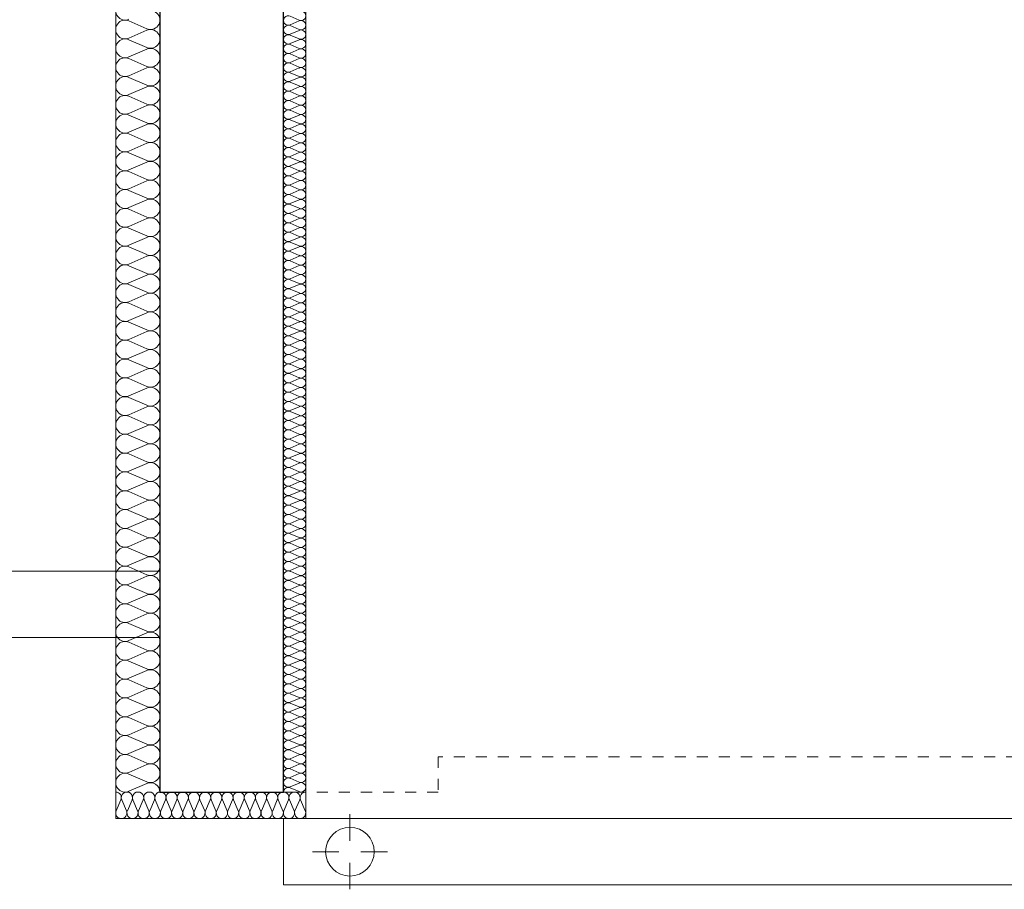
# Model space of a CAD drawing. Extents: x -515158 to -464725, y 20769 to 114053.
# Tile 36 of 69: x -498356 to -496127, y 65464 to 67432. Entities that reach past the tile are written whole.
import ezdxf

# ---------------------------------------------------------------- set-up
doc = ezdxf.new("R2010")
doc.units = 0
doc.header["$MEASUREMENT"] = 0
doc.linetypes.add('Hidden Line', pattern=[50, 25, -25])
for name, color, linetype, lineweight in [('#podkład', 252, 'Continuous', 9), ('Arch ocieplenie_Nr_Pióra__44', 252, 'Continuous', 9), ('Arch ocieplenie_Nr_Pióra__9', 252, 'Continuous', 9), ('Arch wykończenie_Nr_Pióra__3', 252, 'Continuous', 18), ('INWENT DACH_Nr_Pióra__21', 252, 'Continuous', 9), ('INWENT RURY SPUSTOWE_Nr_Pióra__21', 252, 'Continuous', 9), ('INWENT.ŚCIANY_Nr_Pióra__1', 252, 'Continuous', 25), ('INWENT.ŚCIANY_Nr_Pióra__21', 252, 'Continuous', 9)]:
    doc.layers.add(name, color=color, linetype=linetype, lineweight=lineweight)
doc.layers.add('Arch ocieplenie', color=252, linetype='Continuous')

# ---------------------------------------------------------------- blocks, each defined once
blk = doc.blocks.new('Izolacja cieplna 14_210', base_point=(-497758.3, 79647.6))
at = {"layer": 'Arch ocieplenie_Nr_Pióra__9', "linetype": 'Continuous'}
for p, q in [((-497743.4, 69652.9), (-497723.2, 69644)), ((-497723.2, 69642.2), (-497743.4, 69633.4)), ((-497743.4, 69631.6), (-497723.2, 69622.7)), ((-497723.2, 69620.9), (-497743.4, 69612.1)), ((-497743.4, 69610.3), (-497723.2, 69601.4)), ((-497723.2, 69599.6), (-497743.4, 69590.8)), ((-497743.4, 69589), (-497723.2, 69580.1)), ((-497723.2, 69578.4), (-497743.4, 69569.5)), ((-497743.4, 69567.7), (-497723.2, 69558.9)), ((-497723.2, 69557.1), (-497743.4, 69548.2)), ((-497743.4, 69546.4), (-497723.2, 69537.6)), ((-497723.2, 69535.8), (-497743.4, 69526.9)), ((-497743.4, 69525.1), (-497723.2, 69516.3)), ((-497723.2, 69514.5), (-497743.4, 69505.6)), ((-497743.4, 69503.9), (-497723.2, 69495)), ((-497723.2, 69493.2), (-497743.4, 69484.4)), ((-497743.4, 69482.6), (-497723.2, 69473.7)), ((-497723.2, 69471.9), (-497743.4, 69463.1)), ((-497743.4, 69461.3), (-497723.2, 69452.4)), ((-497723.2, 69450.6), (-497743.4, 69441.8)), ((-497743.4, 69440), (-497723.2, 69431.1)), ((-497723.2, 69429.3), (-497743.4, 69420.5)), ((-497743.4, 69418.7), (-497723.2, 69409.9)), ((-497723.2, 69408.1), (-497743.4, 69399.2)), ((-497743.4, 69397.4), (-497723.2, 69388.6)), ((-497723.2, 69386.8), (-497743.4, 69377.9)), ((-497743.4, 69376.1), (-497723.2, 69367.3)), ((-497723.2, 69365.5), (-497743.4, 69356.6)), ((-497743.4, 69354.8), (-497723.2, 69346)), ((-497723.2, 69344.2), (-497743.4, 69335.3)), ((-497743.4, 69333.6), (-497723.2, 69324.7)), ((-497723.2, 69322.9), (-497743.4, 69314.1)), ((-497743.4, 69312.3), (-497723.2, 69303.4)), ((-497723.2, 69301.6), (-497743.4, 69292.8)), ((-497743.4, 69291), (-497723.2, 69282.1)), ((-497723.2, 69280.3), (-497743.4, 69271.5)), ((-497743.4, 69269.7), (-497723.2, 69260.8)), ((-497723.2, 69259.1), (-497743.4, 69250.2)), ((-497743.4, 69248.4), (-497723.2, 69239.6)), ((-497723.2, 69237.8), (-497743.4, 69228.9)), ((-497743.4, 69227.1), (-497723.2, 69218.3)), ((-497723.2, 69216.5), (-497743.4, 69207.6)), ((-497743.4, 69205.8), (-497723.2, 69197)), ((-497723.2, 69195.2), (-497743.4, 69186.3)), ((-497743.4, 69184.6), (-497723.2, 69175.7)), ((-497723.2, 69173.9), (-497743.4, 69165.1)), ((-497743.4, 69163.3), (-497723.2, 69154.4)), ((-497723.2, 69152.6), (-497743.4, 69143.8)), ((-497743.4, 69142), (-497723.2, 69133.1)), ((-497723.2, 69131.3), (-497743.4, 69122.5)), ((-497743.4, 69120.7), (-497723.2, 69111.8)), ((-497723.2, 69110.1), (-497743.4, 69101.2)), ((-497743.4, 69099.4), (-497723.2, 69090.6)), ((-497723.2, 69088.8), (-497743.4, 69079.9)), ((-497743.4, 69078.1), (-497723.2, 69069.3)), ((-497723.2, 69067.5), (-497743.4, 69058.6)), ((-497743.4, 69056.8), (-497723.2, 69048)), ((-497723.2, 69046.2), (-497743.4, 69037.3)), ((-497743.4, 69035.6), (-497723.2, 69026.7)), ((-497723.2, 69024.9), (-497743.4, 69016.1)), ((-497743.4, 69014.3), (-497723.2, 69005.4)), ((-497723.2, 69003.6), (-497743.4, 68994.8)), ((-497743.4, 68993), (-497723.2, 68984.1)), ((-497723.2, 68982.3), (-497743.4, 68973.5)), ((-497743.4, 68971.7), (-497723.2, 68962.8)), ((-497723.2, 68961.1), (-497743.4, 68952.2)), ((-497743.4, 68950.4), (-497723.2, 68941.6)), ((-497723.2, 68939.8), (-497743.4, 68930.9)), ((-497743.4, 68929.1), (-497723.2, 68920.3)), ((-497723.2, 68918.5), (-497743.4, 68909.6)), ((-497743.4, 68907.8), (-497723.2, 68899)), ((-497723.2, 68897.2), (-497743.4, 68888.3)), ((-497743.4, 68886.5), (-497723.2, 68877.7)), ((-497723.2, 68875.9), (-497743.4, 68867.1)), ((-497743.4, 68865.3), (-497723.2, 68856.4)), ((-497723.2, 68854.6), (-497743.4, 68845.8)), ((-497743.4, 68844), (-497723.2, 68835.1)), ((-497723.2, 68833.3), (-497743.4, 68824.5)), ((-497743.4, 68822.7), (-497723.2, 68813.8)), ((-497723.2, 68812), (-497743.4, 68803.2)), ((-497743.4, 68801.4), (-497723.2, 68792.5)), ((-497723.2, 68790.8), (-497743.4, 68781.9)), ((-497743.4, 68780.1), (-497723.2, 68771.3)), ((-497723.2, 68769.5), (-497743.4, 68760.6)), ((-497743.4, 68758.8), (-497723.2, 68750)), ((-497723.2, 68748.2), (-497743.4, 68739.3)), ((-497743.4, 68737.5), (-497723.2, 68728.7)), ((-497723.2, 68726.9), (-497743.4, 68718)), ((-497743.4, 68716.3), (-497723.2, 68707.4)), ((-497723.2, 68705.6), (-497743.4, 68696.8)), ((-497743.4, 68695), (-497723.2, 68686.1)), ((-497723.2, 68684.3), (-497743.4, 68675.5)), ((-497743.4, 68673.7), (-497723.2, 68664.8)), ((-497723.2, 68663), (-497743.4, 68654.2)), ((-497743.4, 68652.4), (-497723.2, 68643.5)), ((-497723.2, 68641.8), (-497743.4, 68632.9)), ((-497743.4, 68631.1), (-497723.2, 68622.3)), ((-497723.2, 68620.5), (-497743.4, 68611.6)), ((-497743.4, 68609.8), (-497723.2, 68601)), ((-497723.2, 68599.2), (-497743.4, 68590.3)), ((-497743.4, 68588.5), (-497723.2, 68579.7)), ((-497723.2, 68577.9), (-497743.4, 68569)), ((-497743.4, 68567.3), (-497723.2, 68558.4)), ((-497723.2, 68556.6), (-497743.4, 68547.8)), ((-497743.4, 68546), (-497723.2, 68537.1)), ((-497723.2, 68535.3), (-497743.4, 68526.5)), ((-497743.4, 68524.7), (-497723.2, 68515.8)), ((-497723.2, 68514), (-497743.4, 68505.2)), ((-497743.4, 68503.4), (-497723.2, 68494.5)), ((-497723.2, 68492.8), (-497743.4, 68483.9)), ((-497743.4, 68482.1), (-497723.2, 68473.3)), ((-497723.2, 68471.5), (-497743.4, 68462.6)), ((-497743.4, 68460.8), (-497723.2, 68452)), ((-497723.2, 68450.2), (-497743.4, 68441.3)), ((-497743.4, 68439.5), (-497723.2, 68430.7)), ((-497723.2, 68428.9), (-497743.4, 68420)), ((-497743.4, 68418.3), (-497723.2, 68409.4)), ((-497723.2, 68407.6), (-497743.4, 68398.8)), ((-497743.4, 68397), (-497723.2, 68388.1)), ((-497723.2, 68386.3), (-497743.4, 68377.5)), ((-497743.4, 68375.7), (-497723.2, 68366.8)), ((-497723.2, 68365), (-497743.4, 68356.2)), ((-497743.4, 68354.4), (-497723.2, 68345.5)), ((-497723.2, 68343.8), (-497743.4, 68334.9)), ((-497743.4, 68333.1), (-497723.2, 68324.3)), ((-497723.2, 68322.5), (-497743.4, 68313.6)), ((-497743.4, 68311.8), (-497723.2, 68303)), ((-497723.2, 68301.2), (-497743.4, 68292.3)), ((-497743.4, 68290.5), (-497723.2, 68281.7)), ((-497723.2, 68279.9), (-497743.4, 68271)), ((-497743.4, 68269.2), (-497723.2, 68260.4)), ((-497723.2, 68258.6), (-497743.4, 68249.8)), ((-497743.4, 68248), (-497723.2, 68239.1)), ((-497723.2, 68237.3), (-497743.4, 68228.5)), ((-497743.4, 68226.7), (-497723.2, 68217.8)), ((-497723.2, 68216), (-497743.4, 68207.2)), ((-497743.4, 68205.4), (-497723.2, 68196.5)), ((-497723.2, 68194.7), (-497743.4, 68185.9)), ((-497743.4, 68184.1), (-497723.2, 68175.2)), ((-497723.2, 68173.5), (-497743.4, 68164.6)), ((-497743.4, 68162.8), (-497723.2, 68154)), ((-497723.2, 68152.2), (-497743.4, 68143.3)), ((-497743.4, 68141.5), (-497723.2, 68132.7)), ((-497723.2, 68130.9), (-497743.4, 68122)), ((-497743.4, 68120.2), (-497723.2, 68111.4)), ((-497723.2, 68109.6), (-497743.4, 68100.7)), ((-497743.4, 68099), (-497723.2, 68090.1)), ((-497723.2, 68088.3), (-497743.4, 68079.5)), ((-497743.4, 68077.7), (-497723.2, 68068.8)), ((-497723.2, 68067), (-497743.4, 68058.2)), ((-497743.4, 68056.4), (-497723.2, 68047.5)), ((-497723.2, 68045.7), (-497743.4, 68036.9)), ((-497743.4, 68035.1), (-497723.2, 68026.2)), ((-497723.2, 68024.5), (-497743.4, 68015.6)), ((-497743.4, 68013.8), (-497723.2, 68005)), ((-497723.2, 68003.2), (-497743.4, 67994.3)), ((-497743.4, 67992.5), (-497723.2, 67983.7)), ((-497723.2, 67981.9), (-497743.4, 67973)), ((-497743.4, 67971.2), (-497723.2, 67962.4)), ((-497723.2, 67960.6), (-497743.4, 67951.7)), ((-497743.4, 67950), (-497723.2, 67941.1)), ((-497723.2, 67939.3), (-497743.4, 67930.5)), ((-497743.4, 67928.7), (-497723.2, 67919.8)), ((-497723.2, 67918), (-497743.4, 67909.2)), ((-497743.4, 67907.4), (-497723.2, 67898.5))]:
    blk.add_line(p, q, dxfattribs=at)
for centre, start_param, end_param in [((-497747.7, 69643.1), 2.7288, 6.695979), ((-497719, 69653.7), 5.870392, 9.837571), ((-497747.7, 69621.8), 2.7288, 6.695979), ((-497719, 69632.5), 5.870392, 9.837571), ((-497747.7, 69600.5), 2.7288, 6.695979), ((-497719, 69611.2), 5.870392, 9.837571), ((-497747.7, 69579.2), 2.7288, 6.695979), ((-497719, 69589.9), 5.870392, 9.837571), ((-497747.7, 69558), 2.7288, 6.695979), ((-497719, 69568.6), 5.870392, 9.837571), ((-497747.7, 69536.7), 2.7288, 6.695979), ((-497719, 69547.3), 5.870392, 9.837571), ((-497747.7, 69515.4), 2.7288, 6.695979), ((-497719, 69526), 5.870392, 9.837571), ((-497747.7, 69494.1), 2.7288, 6.695979), ((-497719, 69504.7), 5.870392, 9.837571), ((-497747.7, 69472.8), 2.7288, 6.695979), ((-497719, 69483.5), 5.870392, 9.837571), ((-497747.7, 69451.5), 2.7288, 6.695979), ((-497719, 69462.2), 5.870392, 9.837571), ((-497747.7, 69430.2), 2.7288, 6.695979), ((-497719, 69440.9), 5.870392, 9.837571), ((-497747.7, 69409), 2.7288, 6.695979), ((-497719, 69419.6), 5.870392, 9.837571), ((-497719, 69398.3), 5.870392, 9.837571), ((-497747.7, 69387.7), 2.7288, 6.695979), ((-497719, 69377), 5.870392, 9.837571), ((-497747.7, 69366.4), 2.7288, 6.695979), ((-497719, 69355.7), 5.870392, 9.837571), ((-497747.7, 69345.1), 2.7288, 6.695979), ((-497719, 69334.5), 5.870392, 9.837571), ((-497747.7, 69323.8), 2.7288, 6.695979), ((-497719, 69313.2), 5.870392, 9.837571), ((-497747.7, 69302.5), 2.7288, 6.695979), ((-497719, 69291.9), 5.870392, 9.837571), ((-497747.7, 69281.2), 2.7288, 6.695979), ((-497719, 69270.6), 5.870392, 9.837571), ((-497747.7, 69260), 2.7288, 6.695979), ((-497719, 69249.3), 5.870392, 9.837571), ((-497747.7, 69238.7), 2.7288, 6.695979), ((-497719, 69228), 5.870392, 9.837571), ((-497747.7, 69217.4), 2.7288, 6.695979), ((-497719, 69206.7), 5.870392, 9.837571), ((-497747.7, 69196.1), 2.7288, 6.695979), ((-497719, 69185.5), 5.870392, 9.837571), ((-497747.7, 69174.8), 2.7288, 6.695979), ((-497747.7, 69153.5), 2.7288, 6.695979), ((-497719, 69164.2), 5.870392, 9.837571), ((-497747.7, 69132.2), 2.7288, 6.695979), ((-497719, 69142.9), 5.870392, 9.837571), ((-497747.7, 69110.9), 2.7288, 6.695979), ((-497719, 69121.6), 5.870392, 9.837571), ((-497747.7, 69089.7), 2.7288, 6.695979), ((-497719, 69100.3), 5.870392, 9.837571), ((-497747.7, 69068.4), 2.7288, 6.695979), ((-497719, 69079), 5.870392, 9.837571), ((-497747.7, 69047.1), 2.7288, 6.695979), ((-497719, 69057.7), 5.870392, 9.837571), ((-497747.7, 69025.8), 2.7288, 6.695979), ((-497719, 69036.4), 5.870392, 9.837571), ((-497747.7, 69004.5), 2.7288, 6.695979), ((-497719, 69015.2), 5.870392, 9.837571), ((-497747.7, 68983.2), 2.7288, 6.695979), ((-497719, 68993.9), 5.870392, 9.837571), ((-497747.7, 68961.9), 2.7288, 6.695979), ((-497719, 68972.6), 5.870392, 9.837571), ((-497747.7, 68940.7), 2.7288, 6.695979), ((-497719, 68951.3), 5.870392, 9.837571), ((-497719, 68930), 5.870392, 9.837571), ((-497747.7, 68919.4), 2.7288, 6.695979), ((-497719, 68908.7), 5.870392, 9.837571), ((-497747.7, 68898.1), 2.7288, 6.695979), ((-497719, 68887.4), 5.870392, 9.837571), ((-497747.7, 68876.8), 2.7288, 6.695979), ((-497719, 68866.2), 5.870392, 9.837571), ((-497747.7, 68855.5), 2.7288, 6.695979), ((-497719, 68844.9), 5.870392, 9.837571), ((-497747.7, 68834.2), 2.7288, 6.695979), ((-497719, 68823.6), 5.870392, 9.837571), ((-497747.7, 68812.9), 2.7288, 6.695979), ((-497719, 68802.3), 5.870392, 9.837571), ((-497747.7, 68791.7), 2.7288, 6.695979), ((-497719, 68781), 5.870392, 9.837571), ((-497747.7, 68770.4), 2.7288, 6.695979), ((-497719, 68759.7), 5.870392, 9.837571), ((-497747.7, 68749.1), 2.7288, 6.695979), ((-497719, 68738.4), 5.870392, 9.837571), ((-497747.7, 68727.8), 2.7288, 6.695979), ((-497719, 68717.2), 5.870392, 9.837571), ((-497747.7, 68706.5), 2.7288, 6.695979), ((-497747.7, 68685.2), 2.7288, 6.695979), ((-497719, 68695.9), 5.870392, 9.837571), ((-497747.7, 68663.9), 2.7288, 6.695979), ((-497719, 68674.6), 5.870392, 9.837571), ((-497747.7, 68642.7), 2.7288, 6.695979), ((-497719, 68653.3), 5.870392, 9.837571), ((-497747.7, 68621.4), 2.7288, 6.695979), ((-497719, 68632), 5.870392, 9.837571), ((-497747.7, 68600.1), 2.7288, 6.695979), ((-497719, 68610.7), 5.870392, 9.837571), ((-497747.7, 68578.8), 2.7288, 6.695979), ((-497719, 68589.4), 5.870392, 9.837571), ((-497747.7, 68557.5), 2.7288, 6.695979), ((-497719, 68568.2), 5.870392, 9.837571), ((-497747.7, 68536.2), 2.7288, 6.695979), ((-497719, 68546.9), 5.870392, 9.837571), ((-497747.7, 68514.9), 2.7288, 6.695979), ((-497719, 68525.6), 5.870392, 9.837571), ((-497747.7, 68493.6), 2.7288, 6.695979), ((-497719, 68504.3), 5.870392, 9.837571), ((-497747.7, 68472.4), 2.7288, 6.695979), ((-497719, 68483), 5.870392, 9.837571), ((-497747.7, 68451.1), 2.7288, 6.695979), ((-497719, 68461.7), 5.870392, 9.837571), ((-497719, 68440.4), 5.870392, 9.837571), ((-497747.7, 68429.8), 2.7288, 6.695979), ((-497719, 68419.1), 5.870392, 9.837571), ((-497747.7, 68408.5), 2.7288, 6.695979), ((-497719, 68397.9), 5.870392, 9.837571), ((-497747.7, 68387.2), 2.7288, 6.695979), ((-497719, 68376.6), 5.870392, 9.837571), ((-497747.7, 68365.9), 2.7288, 6.695979), ((-497719, 68355.3), 5.870392, 9.837571), ((-497747.7, 68344.6), 2.7288, 6.695979), ((-497719, 68334), 5.870392, 9.837571), ((-497747.7, 68323.4), 2.7288, 6.695979), ((-497719, 68312.7), 5.870392, 9.837571), ((-497747.7, 68302.1), 2.7288, 6.695979), ((-497719, 68291.4), 5.870392, 9.837571), ((-497747.7, 68280.8), 2.7288, 6.695979), ((-497719, 68270.1), 5.870392, 9.837571), ((-497747.7, 68259.5), 2.7288, 6.695979), ((-497719, 68248.9), 5.870392, 9.837571), ((-497747.7, 68238.2), 2.7288, 6.695979), ((-497747.7, 68216.9), 2.7288, 6.695979), ((-497719, 68227.6), 5.870392, 9.837571), ((-497747.7, 68195.6), 2.7288, 6.695979), ((-497719, 68206.3), 5.870392, 9.837571), ((-497747.7, 68174.4), 2.7288, 6.695979), ((-497719, 68185), 5.870392, 9.837571), ((-497747.7, 68153.1), 2.7288, 6.695979), ((-497719, 68163.7), 5.870392, 9.837571), ((-497747.7, 68131.8), 2.7288, 6.695979), ((-497719, 68142.4), 5.870392, 9.837571), ((-497747.7, 68110.5), 2.7288, 6.695979), ((-497719, 68121.1), 5.870392, 9.837571), ((-497747.7, 68089.2), 2.7288, 6.695979), ((-497719, 68099.9), 5.870392, 9.837571), ((-497747.7, 68067.9), 2.7288, 6.695979), ((-497719, 68078.6), 5.870392, 9.837571), ((-497747.7, 68046.6), 2.7288, 6.695979), ((-497719, 68057.3), 5.870392, 9.837571), ((-497747.7, 68025.4), 2.7288, 6.695979), ((-497719, 68036), 5.870392, 9.837571), ((-497747.7, 68004.1), 2.7288, 6.695979), ((-497719, 68014.7), 5.870392, 9.837571), ((-497747.7, 67982.8), 2.7288, 6.695979), ((-497719, 67993.4), 5.870392, 9.837571), ((-497719, 67972.1), 5.870392, 9.837571), ((-497747.7, 67961.5), 2.7288, 6.695979), ((-497719, 67950.8), 5.870392, 9.837571), ((-497747.7, 67940.2), 2.7288, 6.695979), ((-497719, 67929.6), 5.870392, 9.837571), ((-497747.7, 67918.9), 2.7288, 6.695979), ((-497719, 67908.3), 5.870392, 9.837571), ((-497747.7, 67897.6), 2.7288, 4.712389)]:
    blk.add_ellipse(centre, major_axis=(0, -10.6), ratio=0.999134, start_param=start_param, end_param=end_param, dxfattribs=at)
blk = doc.blocks.new('Izolacja cieplna 14_209', base_point=(-498038.3, 72327.6))
at = {"layer": 'Arch ocieplenie_Nr_Pióra__44', "linetype": 'Continuous'}
for p, q in [((-498108.5, 69642.3), (-498068.1, 69624.6)), ((-498068.1, 69621), (-498108.5, 69603.3)), ((-498108.5, 69599.7), (-498068.1, 69582)), ((-498068.1, 69578.4), (-498108.5, 69560.7)), ((-498108.5, 69557.1), (-498068.1, 69539.4)), ((-498068.1, 69535.8), (-498108.5, 69518.1)), ((-498108.5, 69514.5), (-498068.1, 69496.8)), ((-498068.1, 69493.2), (-498108.5, 69475.5)), ((-498108.5, 69471.9), (-498068.1, 69454.2)), ((-498068.1, 69450.6), (-498108.5, 69432.9)), ((-498108.5, 69429.3), (-498068.1, 69411.6)), ((-498068.1, 69408), (-498108.5, 69390.3)), ((-498108.5, 69386.7), (-498068.1, 69369)), ((-498068.1, 69365.4), (-498108.5, 69347.7)), ((-498108.5, 69344.1), (-498068.1, 69326.4)), ((-498068.1, 69322.8), (-498108.5, 69305.1)), ((-498108.5, 69301.5), (-498068.1, 69283.8)), ((-498068.1, 69280.2), (-498108.5, 69262.5)), ((-498108.5, 69258.9), (-498068.1, 69241.2)), ((-498068.1, 69237.6), (-498108.5, 69219.9)), ((-498108.5, 69216.3), (-498068.1, 69198.6)), ((-498068.1, 69195), (-498108.5, 69177.3)), ((-498108.5, 69173.7), (-498068.1, 69156)), ((-498068.1, 69152.4), (-498108.5, 69134.7)), ((-498108.5, 69131.1), (-498068.1, 69113.4)), ((-498068.1, 69109.8), (-498108.5, 69092.1)), ((-498108.5, 69088.5), (-498068.1, 69070.8)), ((-498068.1, 69067.2), (-498108.5, 69049.5)), ((-498108.5, 69045.9), (-498068.1, 69028.2)), ((-498068.1, 69024.6), (-498108.5, 69006.9)), ((-498108.5, 69003.3), (-498068.1, 68985.6)), ((-498068.1, 68982), (-498108.5, 68964.3)), ((-498108.5, 68960.7), (-498068.1, 68943)), ((-498068.1, 68939.4), (-498108.5, 68921.7)), ((-498108.5, 68918.2), (-498068.1, 68900.4)), ((-498068.1, 68896.9), (-498108.5, 68879.1)), ((-498108.5, 68875.6), (-498068.1, 68857.8)), ((-498068.1, 68854.3), (-498108.5, 68836.5)), ((-498108.5, 68833), (-498068.1, 68815.2)), ((-498068.1, 68811.7), (-498108.5, 68793.9)), ((-498108.5, 68790.4), (-498068.1, 68772.6)), ((-498068.1, 68769.1), (-498108.5, 68751.3)), ((-498108.5, 68747.8), (-498068.1, 68730)), ((-498068.1, 68726.5), (-498108.5, 68708.7)), ((-498108.5, 68705.2), (-498068.1, 68687.4)), ((-498068.1, 68683.9), (-498108.5, 68666.2)), ((-498108.5, 68662.6), (-498068.1, 68644.9)), ((-498068.1, 68641.3), (-498108.5, 68623.6)), ((-498108.5, 68620), (-498068.1, 68602.3)), ((-498068.1, 68598.7), (-498108.5, 68581)), ((-498108.5, 68577.4), (-498068.1, 68559.7)), ((-498068.1, 68556.1), (-498108.5, 68538.4)), ((-498108.5, 68534.8), (-498068.1, 68517.1)), ((-498068.1, 68513.5), (-498108.5, 68495.8)), ((-498108.5, 68492.2), (-498068.1, 68474.5)), ((-498068.1, 68470.9), (-498108.5, 68453.2)), ((-498108.5, 68449.6), (-498068.1, 68431.9)), ((-498068.1, 68428.3), (-498108.5, 68410.6)), ((-498108.5, 68407), (-498068.1, 68389.3)), ((-498068.1, 68385.7), (-498108.5, 68368)), ((-498108.5, 68364.4), (-498068.1, 68346.7)), ((-498068.1, 68343.1), (-498108.5, 68325.4)), ((-498108.5, 68321.8), (-498068.1, 68304.1)), ((-498068.1, 68300.5), (-498108.5, 68282.8)), ((-498108.5, 68279.2), (-498068.1, 68261.5)), ((-498068.1, 68257.9), (-498108.5, 68240.2)), ((-498108.5, 68236.6), (-498068.1, 68218.9)), ((-498068.1, 68215.3), (-498108.5, 68197.6)), ((-498108.5, 68194), (-498068.1, 68176.3)), ((-498068.1, 68172.7), (-498108.5, 68155)), ((-498108.5, 68151.4), (-498068.1, 68133.7)), ((-498068.1, 68130.1), (-498108.5, 68112.4)), ((-498108.5, 68108.8), (-498068.1, 68091.1)), ((-498068.1, 68087.5), (-498108.5, 68069.8)), ((-498108.5, 68066.2), (-498068.1, 68048.5)), ((-498068.1, 68044.9), (-498108.5, 68027.2)), ((-498108.5, 68023.6), (-498068.1, 68005.9)), ((-498068.1, 68002.3), (-498108.5, 67984.6)), ((-498108.5, 67981), (-498068.1, 67963.3)), ((-498068.1, 67959.7), (-498108.5, 67942)), ((-498108.5, 67938.4), (-498068.1, 67920.7)), ((-498068.1, 67917.1), (-498108.5, 67899.4))]:
    blk.add_line(p, q, dxfattribs=at)
for centre, start_param, end_param in [((-498117.1, 69665.4), 2.728799, 6.695979), ((-498059.6, 69644.1), 5.870392, 9.837571), ((-498117.1, 69622.8), 2.728799, 6.695979), ((-498059.6, 69601.5), 5.870392, 9.837571), ((-498117.1, 69580.2), 2.728799, 6.695979), ((-498059.6, 69558.9), 5.870392, 9.837571), ((-498117.1, 69537.6), 2.728799, 6.695979), ((-498059.6, 69516.3), 5.870392, 9.837571), ((-498117.1, 69495), 2.728799, 6.695979), ((-498059.6, 69473.7), 5.870392, 9.837571), ((-498117.1, 69452.4), 2.728799, 6.695979), ((-498059.6, 69431.1), 5.870392, 9.837571), ((-498117.1, 69409.8), 2.728799, 6.695979), ((-498059.6, 69388.5), 5.870392, 9.837571), ((-498117.1, 69367.2), 2.728799, 6.695979), ((-498059.6, 69345.9), 5.870392, 9.837571), ((-498117.1, 69324.6), 2.728799, 6.695979), ((-498059.6, 69303.3), 5.870392, 9.837571), ((-498117.1, 69282), 2.728799, 6.695979), ((-498059.6, 69260.7), 5.870392, 9.837571), ((-498117.1, 69239.4), 2.728799, 6.695979), ((-498059.6, 69218.1), 5.870392, 9.837571), ((-498117.1, 69196.8), 2.728799, 6.695979), ((-498059.6, 69175.5), 5.870392, 9.837571), ((-498117.1, 69154.2), 2.728799, 6.695979), ((-498059.6, 69132.9), 5.870392, 9.837571), ((-498117.1, 69111.6), 2.728799, 6.695979), ((-498059.6, 69090.3), 5.870392, 9.837571), ((-498117.1, 69069), 2.728799, 6.695979), ((-498059.6, 69047.7), 5.870392, 9.837571), ((-498117.1, 69026.4), 2.728799, 6.695979), ((-498059.6, 69005.1), 5.870392, 9.837571), ((-498117.1, 68983.8), 2.728799, 6.695979), ((-498117.1, 68941.2), 2.728799, 6.695979), ((-498059.6, 68962.5), 5.870392, 9.837571), ((-498059.6, 68919.9), 5.870392, 9.837571), ((-498117.1, 68898.6), 2.728799, 6.695979), ((-498059.6, 68877.3), 5.870392, 9.837571), ((-498117.1, 68856), 2.728799, 6.695979), ((-498059.6, 68834.7), 5.870392, 9.837571), ((-498117.1, 68813.4), 2.728799, 6.695979), ((-498059.6, 68792.2), 5.870392, 9.837571), ((-498117.1, 68770.9), 2.728799, 6.695979), ((-498059.6, 68749.6), 5.870392, 9.837571), ((-498117.1, 68728.3), 2.728799, 6.695979), ((-498059.6, 68707), 5.870392, 9.837571), ((-498117.1, 68685.7), 2.728799, 6.695979), ((-498059.6, 68664.4), 5.870392, 9.837571), ((-498117.1, 68643.1), 2.728799, 6.695979), ((-498059.6, 68621.8), 5.870392, 9.837571), ((-498117.1, 68600.5), 2.728799, 6.695979), ((-498059.6, 68579.2), 5.870392, 9.837571), ((-498117.1, 68557.9), 2.728799, 6.695979), ((-498059.6, 68536.6), 5.870392, 9.837571), ((-498117.1, 68515.3), 2.728799, 6.695979), ((-498117.1, 68472.7), 2.728799, 6.695979), ((-498059.6, 68494), 5.870392, 9.837571), ((-498059.6, 68451.4), 5.870392, 9.837571), ((-498117.1, 68430.1), 2.728799, 6.695979), ((-498059.6, 68408.8), 5.870392, 9.837571), ((-498117.1, 68387.5), 2.728799, 6.695979), ((-498059.6, 68366.2), 5.870392, 9.837571), ((-498117.1, 68344.9), 2.728799, 6.695979), ((-498059.6, 68323.6), 5.870392, 9.837571), ((-498117.1, 68302.3), 2.728799, 6.695979), ((-498059.6, 68281), 5.870392, 9.837571), ((-498117.1, 68259.7), 2.728799, 6.695979), ((-498059.6, 68238.4), 5.870392, 9.837571), ((-498117.1, 68217.1), 2.728799, 6.695979), ((-498059.6, 68195.8), 5.870392, 9.837571), ((-498117.1, 68174.5), 2.728799, 6.695979), ((-498059.6, 68153.2), 5.870392, 9.837571), ((-498117.1, 68131.9), 2.728799, 6.695979), ((-498059.6, 68110.6), 5.870392, 9.837571), ((-498117.1, 68089.3), 2.728799, 6.695979), ((-498059.6, 68068), 5.870392, 9.837571), ((-498117.1, 68046.7), 2.728799, 6.695979), ((-498059.6, 68025.4), 5.870392, 9.837571), ((-498117.1, 68004.1), 2.728799, 6.695979), ((-498059.6, 67982.8), 5.870392, 9.837571), ((-498117.1, 67961.5), 2.728799, 6.695979), ((-498059.6, 67940.2), 5.870392, 9.837571), ((-498117.1, 67918.9), 2.728799, 6.695979), ((-498059.6, 67897.6), 1.570796, 3.554385)]:
    blk.add_ellipse(centre, major_axis=(0, -21.3), ratio=0.998579, start_param=start_param, end_param=end_param, dxfattribs=at)
blk = doc.blocks.new('Izolacja cieplna 14_208', base_point=(-498138.3, 67897.6))
at = {"layer": 'Arch ocieplenie_Nr_Pióra__44', "linetype": 'Continuous'}
for p, q in [((-498137.3, 67855.5), (-498126.7, 67879.8)), ((-498124.6, 67879.8), (-498114.1, 67855.5)), ((-498112, 67855.5), (-498101.4, 67879.8)), ((-498099.3, 67879.8), (-498088.8, 67855.5)), ((-498086.7, 67855.5), (-498076.2, 67879.8)), ((-498074, 67879.8), (-498063.5, 67855.5)), ((-498061.4, 67855.5), (-498050.9, 67879.8)), ((-498048.7, 67879.8), (-498038.2, 67855.5)), ((-498036.1, 67855.5), (-498025.6, 67879.8)), ((-498023.4, 67879.8), (-498012.9, 67855.5)), ((-498010.8, 67855.5), (-498000.3, 67879.8)), ((-497998.1, 67879.8), (-497987.6, 67855.5)), ((-497985.5, 67855.5), (-497975, 67879.8)), ((-497972.9, 67879.8), (-497962.3, 67855.5)), ((-497960.2, 67855.5), (-497949.7, 67879.8)), ((-497947.6, 67879.8), (-497937, 67855.5)), ((-497934.9, 67855.5), (-497924.4, 67879.8)), ((-497922.3, 67879.8), (-497911.7, 67855.5)), ((-497909.6, 67855.5), (-497899.1, 67879.8)), ((-497897, 67879.8), (-497886.4, 67855.5)), ((-497884.3, 67855.5), (-497873.8, 67879.8)), ((-497871.7, 67879.8), (-497861.2, 67855.5)), ((-497859, 67855.5), (-497848.5, 67879.8)), ((-497846.4, 67879.8), (-497835.9, 67855.5)), ((-497833.7, 67855.5), (-497823.2, 67879.8)), ((-497821.1, 67879.8), (-497810.6, 67855.5)), ((-497808.4, 67855.5), (-497797.9, 67879.8)), ((-497795.8, 67879.8), (-497785.3, 67855.5)), ((-497783.1, 67855.5), (-497772.6, 67879.8)), ((-497770.5, 67879.8), (-497760, 67855.5)), ((-497757.9, 67855.5), (-497747.3, 67879.8)), ((-497745.2, 67879.8), (-497734.7, 67855.5)), ((-497732.6, 67855.5), (-497722, 67879.8)), ((-497719.9, 67879.8), (-497709.4, 67855.5))]:
    blk.add_line(p, q, dxfattribs=at)
for centre, start_param, end_param in [((-498138.3, 67884.9), 4.299596, 6.283185), ((-498113, 67884.9), 4.299595, 8.266774), ((-498087.7, 67884.9), 4.299595, 8.266774), ((-498062.4, 67884.9), 4.299595, 8.266774), ((-498037.1, 67884.9), 4.299595, 8.266774), ((-498011.9, 67884.9), 4.299595, 8.266774), ((-497986.6, 67884.9), 4.299595, 8.266774), ((-497961.3, 67884.9), 4.299595, 8.266774), ((-497936, 67884.9), 4.299595, 8.266774), ((-497910.7, 67884.9), 4.299595, 8.266774), ((-497885.4, 67884.9), 4.299595, 8.266774), ((-497860.1, 67884.9), 4.299595, 8.266774), ((-497834.8, 67884.9), 4.299595, 8.266774), ((-497809.5, 67884.9), 4.299595, 8.266774), ((-497784.2, 67884.9), 4.299595, 8.266774), ((-497758.9, 67884.9), 4.299595, 8.266774), ((-497733.6, 67884.9), 4.299595, 8.266774), ((-497708.3, 67884.9), 0, 1.983589), ((-498125.7, 67850.4), 1.158003, 5.125183), ((-498100.4, 67850.4), 1.158003, 5.125183), ((-498075.1, 67850.4), 1.158003, 5.125183), ((-498049.8, 67850.4), 1.158003, 5.125183), ((-498024.5, 67850.4), 1.158003, 5.125183), ((-497999.2, 67850.4), 1.158003, 5.125183), ((-497973.9, 67850.4), 1.158003, 5.125183), ((-497948.6, 67850.4), 1.158003, 5.125183), ((-497923.3, 67850.4), 1.158003, 5.125183), ((-497898, 67850.4), 1.158003, 5.125183), ((-497872.7, 67850.4), 1.158003, 5.125183), ((-497847.4, 67850.4), 1.158003, 5.125183), ((-497822.1, 67850.4), 1.158003, 5.125183), ((-497796.9, 67850.4), 1.158003, 5.125183), ((-497771.6, 67850.4), 1.158003, 5.125183), ((-497746.3, 67850.4), 1.158003, 5.125183), ((-497721, 67850.4), 1.158003, 5.125183)]:
    blk.add_ellipse(centre, major_axis=(0, 12.8), ratio=0.991021, start_param=start_param, end_param=end_param, dxfattribs=at)
blk = doc.blocks.new('p1')
at = {"layer": 'Arch wykończenie_Nr_Pióra__3', "color": 252, "linetype": 'Continuous'}
for p, q in [((-498138.3, 65624.3), (-498138.3, 77934.3)), ((-497708.3, 65624.3), (-497708.3, 77934.3)), ((-497758.3, 65684.3), (-497708.3, 65684.3)), ((-498138.3, 65624.3), (-489098.3, 65624.3))]:
    blk.add_line(p, q, dxfattribs=at)
at = {"layer": 'INWENT DACH_Nr_Pióra__21', "color": 252, "linetype": 'Continuous'}
for p, q in [((-513118.3, 66184.3), (-498038.3, 66184.3)), ((-497608.3, 65574.3), (-497608.3, 65634.3)), ((-497633.3, 65549.3), (-497693.3, 65549.3)), ((-497583.3, 65549.3), (-497523.3, 65549.3)), ((-497608.3, 65524.3), (-497608.3, 65464.3))]:
    blk.add_line(p, q, dxfattribs=at)
blk.add_circle((-497608.3, 65549.3), 55, dxfattribs=at)
at = {"layer": 'INWENT RURY SPUSTOWE_Nr_Pióra__21', "color": 252, "linetype": 'Continuous'}
for p, q in [((-513118.3, 66034.3), (-498038.3, 66034.3)), ((-497758.3, 65474.3), (-497758.3, 65624.3)), ((-489098.3, 65474.3), (-497758.3, 65474.3))]:
    blk.add_line(p, q, dxfattribs=at)
at = {"layer": 'INWENT.ŚCIANY_Nr_Pióra__1', "color": 252, "linetype": 'Continuous'}
for p, q in [((-498038.3, 77799.3), (-498038.3, 65684.3)), ((-497758.3, 65684.3), (-497758.3, 77799.3)), ((-498038.3, 65684.3), (-497758.3, 65684.3))]:
    blk.add_line(p, q, dxfattribs=at)
at = {"layer": 'INWENT.ŚCIANY_Nr_Pióra__21', "color": 252, "linetype": 'Hidden Line'}
for p, q in [((-497408.3, 65764.3), (-497408.3, 65684.3)), ((-488948.3, 65764.3), (-497408.3, 65764.3)), ((-497408.3, 65684.3), (-497708.3, 65684.3))]:
    blk.add_line(p, q, dxfattribs=at)
at = {"layer": 'Arch ocieplenie', "color": 252, "linetype": 'Continuous', "lineweight": 13}
for name, p in [('Izolacja cieplna 14_210', (-497758.3, 77434.3)), ('Izolacja cieplna 14_209', (-498038.3, 70114.3)), ('Izolacja cieplna 14_208', (-498138.3, 65684.3))]:
    blk.add_blockref(name, p, dxfattribs=at)

msp = doc.modelspace()

# ---------------------------------------------------------------- block references
at = {"layer": '#podkład'}
msp.add_blockref('p1', (0, 0), dxfattribs=at)

doc.saveas('drawing.dxf')
